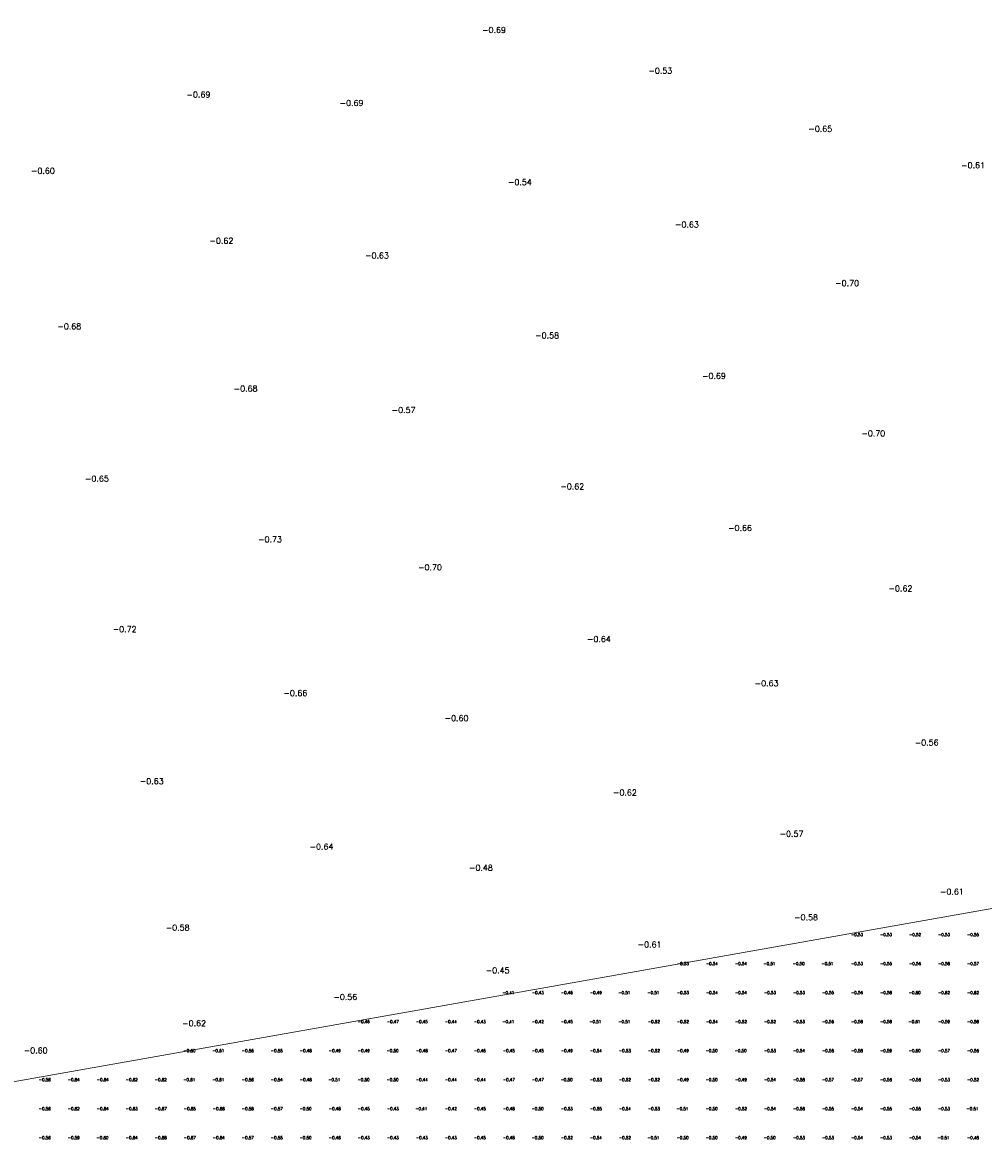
# Model space of a CAD drawing. Header units: metres. Extents: x 102665 to 103901, y 415762 to 419767.
# Tile 65 of 93: x 102900 to 103066, y 419072 to 419265. Entities that reach past the tile are written whole.
import ezdxf
from ezdxf.enums import TextEntityAlignment as Align

# ---------------------------------------------------------------- set-up
doc = ezdxf.new("R2010")
doc.units = ezdxf.units.M
doc.header["$MEASUREMENT"] = 0
for name, color, linetype, lineweight in [('DTM-Hoogtecijfer', 7, 'Continuous', 0), ('DTM-Meetpunt', 40, 'Continuous', 0), ('DTM_23-02-2012_luchtfoto drone', 40, 'Continuous', 0), ('DTM_27-12-2009_terrestrisch', 97, 'Continuous', 0)]:
    doc.layers.add(name, color=color, linetype=linetype, lineweight=lineweight)
doc.styles.get("Standard").update_dxf_attribs({"font": 'txt.shx'})

msp = doc.modelspace()

# ---------------------------------------------------------------- linework, layer by layer
at = {"layer": 'DTM-Meetpunt'}
for p in [(103044.4, 419107.75, -0.53), (103049.4, 419107.75, -0.53), (103054.4, 419107.75, -0.52), (103059.4, 419107.75, -0.53), (103064.4, 419107.75, -0.55), (103019.4, 419102.75, -0.54), (103024.4, 419102.75, -0.54), (103029.4, 419102.75, -0.51), (103034.4, 419102.75, -0.5), (103039.4, 419102.75, -0.51), (103044.4, 419102.75, -0.53), (103049.4, 419102.75, -0.55), (103054.4, 419102.75, -0.56), (103059.4, 419102.75, -0.58), (103064.4, 419102.75, -0.57), (102989.4, 419097.75, -0.43), (102994.4, 419097.75, -0.46), (102999.4, 419097.75, -0.49), (103004.4, 419097.75, -0.51), (103009.4, 419097.75, -0.51), (103014.4, 419097.75, -0.53), (103019.4, 419097.75, -0.54), (103024.4, 419097.75, -0.54), (103029.4, 419097.75, -0.53), (103034.4, 419097.75, -0.53), (103039.4, 419097.75, -0.55), (103044.4, 419097.75, -0.56), (103049.4, 419097.75, -0.58), (103054.4, 419097.75, -0.6), (103059.4, 419097.75, -0.62), (103064.4, 419097.75, -0.62), (102959.4, 419092.75, -0.46), (102964.4, 419092.75, -0.47), (102969.4, 419092.75, -0.45), (102974.4, 419092.75, -0.44), (102979.4, 419092.75, -0.43), (102984.4, 419092.75, -0.41), (102989.4, 419092.75, -0.42), (102994.4, 419092.75, -0.45), (102999.4, 419092.75, -0.51), (103004.4, 419092.75, -0.51), (103009.4, 419092.75, -0.52), (103014.4, 419092.75, -0.52), (103019.4, 419092.75, -0.54), (103024.4, 419092.75, -0.52), (103029.4, 419092.75, -0.52), (103034.4, 419092.75, -0.53), (103039.4, 419092.75, -0.56), (103044.4, 419092.75, -0.58), (103049.4, 419092.75, -0.58), (103054.4, 419092.75, -0.61), (103059.4, 419092.75, -0.59), (103064.4, 419092.75, -0.58), (102929.4, 419087.75, -0.6), (102934.4, 419087.75, -0.61), (102939.4, 419087.75, -0.56), (102944.4, 419087.75, -0.55), (102949.4, 419087.75, -0.48), (102954.4, 419087.75, -0.49), (102959.4, 419087.75, -0.49), (102964.4, 419087.75, -0.5), (102969.4, 419087.75, -0.48), (102974.4, 419087.75, -0.47), (102979.4, 419087.75, -0.46), (102984.4, 419087.75, -0.45), (102989.4, 419087.75, -0.45), (102994.4, 419087.75, -0.49), (102999.4, 419087.75, -0.54), (103004.4, 419087.75, -0.53), (103009.4, 419087.75, -0.52), (103014.4, 419087.75, -0.49), (103019.4, 419087.75, -0.5), (103024.4, 419087.75, -0.5), (103029.4, 419087.75, -0.53), (103034.4, 419087.75, -0.54), (103039.4, 419087.75, -0.56), (103044.4, 419087.75, -0.58), (103049.4, 419087.75, -0.59), (103054.4, 419087.75, -0.6), (103059.4, 419087.75, -0.57), (103064.4, 419087.75, -0.56), (102904.4, 419082.75, -0.58), (102909.4, 419082.75, -0.64), (102914.4, 419082.75, -0.64), (102919.4, 419082.75, -0.62), (102924.4, 419082.75, -0.62), (102929.4, 419082.75, -0.61), (102934.4, 419082.75, -0.61), (102939.4, 419082.75, -0.56), (102944.4, 419082.75, -0.54), (102949.4, 419082.75, -0.48), (102954.4, 419082.75, -0.51), (102959.4, 419082.75, -0.5), (102964.4, 419082.75, -0.5), (102969.4, 419082.75, -0.44), (102974.4, 419082.75, -0.44), (102979.4, 419082.75, -0.44), (102984.4, 419082.75, -0.47), (102989.4, 419082.75, -0.47), (102994.4, 419082.75, -0.5), (102999.4, 419082.75, -0.53), (103004.4, 419082.75, -0.52), (103009.4, 419082.75, -0.52), (103014.4, 419082.75, -0.49), (103019.4, 419082.75, -0.5), (103024.4, 419082.75, -0.49), (103029.4, 419082.75, -0.54), (103034.4, 419082.75, -0.58), (103039.4, 419082.75, -0.58), (103044.4, 419082.75, -0.57), (103049.4, 419082.75, -0.56), (103054.4, 419082.75, -0.56), (103059.4, 419082.75, -0.53), (103064.4, 419082.75, -0.52), (102904.4, 419077.75, -0.56), (102909.4, 419077.75, -0.62), (102914.4, 419077.75, -0.64), (102919.4, 419077.75, -0.63), (102924.4, 419077.75, -0.67), (102929.4, 419077.75, -0.65), (102934.4, 419077.75, -0.66), (102939.4, 419077.75, -0.58), (102944.4, 419077.75, -0.57), (102949.4, 419077.75, -0.5), (102954.4, 419077.75, -0.48), (102959.4, 419077.75, -0.45), (102964.4, 419077.75, -0.43), (102969.4, 419077.75, -0.41), (102974.4, 419077.75, -0.42), (102979.4, 419077.75, -0.45), (102984.4, 419077.75, -0.48), (102989.4, 419077.75, -0.5), (102994.4, 419077.75, -0.53), (102999.4, 419077.75, -0.55), (103004.4, 419077.75, -0.54), (103009.4, 419077.75, -0.53), (103014.4, 419077.75, -0.51), (103019.4, 419077.75, -0.5), (103024.4, 419077.75, -0.52), (103029.4, 419077.75, -0.54), (103034.4, 419077.75, -0.56), (103039.4, 419077.75, -0.55), (103044.4, 419077.75, -0.54), (103049.4, 419077.75, -0.55), (103054.4, 419077.75, -0.55), (103059.4, 419077.75, -0.53), (103064.4, 419077.75, -0.51), (102904.4, 419072.75, -0.56), (102909.4, 419072.75, -0.59), (102914.4, 419072.75, -0.6), (102919.4, 419072.75, -0.64), (102924.4, 419072.75, -0.68), (102929.4, 419072.75, -0.67), (102934.4, 419072.75, -0.64), (102939.4, 419072.75, -0.57), (102944.4, 419072.75, -0.55), (102949.4, 419072.75, -0.5), (102954.4, 419072.75, -0.46), (102959.4, 419072.75, -0.43), (102964.4, 419072.75, -0.43), (102969.4, 419072.75, -0.43), (102974.4, 419072.75, -0.43), (102979.4, 419072.75, -0.45), (102984.4, 419072.75, -0.48), (102989.4, 419072.75, -0.5), (102994.4, 419072.75, -0.52), (102999.4, 419072.75, -0.54), (103004.4, 419072.75, -0.52), (103009.4, 419072.75, -0.51), (103014.4, 419072.75, -0.5), (103019.4, 419072.75, -0.5), (103024.4, 419072.75, -0.49), (103029.4, 419072.75, -0.5), (103034.4, 419072.75, -0.53), (103039.4, 419072.75, -0.53), (103044.4, 419072.75, -0.54), (103049.4, 419072.75, -0.53), (103054.4, 419072.75, -0.54), (103059.4, 419072.75, -0.51), (103064.4, 419072.75, -0.48)]:
    msp.add_point(p, dxfattribs=at)
at = {"layer": 'DTM_23-02-2012_luchtfoto drone', "elevation": -0.52, "flags": 128}
msp.add_lwpolyline([(103234.99, 419376.2), (103224.93, 419374.06), (103223.65, 419374.13), (103209.96, 419363.66), (103195.68, 419348.76), (103181.37, 419330.69), (103171.44, 419310.55), (103167.13, 419293.43), (103157.33, 419215.78), (103141.03, 419116.67), (103140.68, 419112.19), (103136.16, 419111.9), (103135.36, 419124.47), (103114.55, 419120.79), (102792.99, 419063.86)], dxfattribs=at)
at = {"layer": 'DTM_27-12-2009_terrestrisch', "flags": 128}
msp.add_lwpolyline([(102792.99, 419063.86), (103114.55, 419120.79), (103135.36, 419124.47), (103136.16, 419111.9), (103140.68, 419112.19), (103141.03, 419116.67), (103157.33, 419215.78), (103167.13, 419293.43)], dxfattribs=at)

# ---------------------------------------------------------------- texts
at = {"layer": 'DTM-Hoogtecijfer', "linetype": 'Continuous', "lineweight": 0}
for s, p in [('-0.69', (102979.64, 419263.39)), ('-0.53', (103008.31, 419256.37)), ('-0.69', (102928.69, 419252.26)), ('-0.69', (102955.08, 419250.81)), ('-0.65', (103035.87, 419246.35)), ('-0.61', (103062.21, 419240.08)), ('-0.60', (102901.87, 419239.11)), ('-0.54', (102984.09, 419237.17)), ('-0.63', (103012.89, 419229.86)), ('-0.62', (102932.65, 419227.07)), ('-0.63', (102959.47, 419224.52)), ('-0.70', (103040.5, 419219.76)), ('-0.68', (102906.43, 419212.31)), ('-0.58', (102988.79, 419210.75)), ('-0.69', (103017.55, 419203.77)), ('-0.68', (102936.82, 419201.59)), ('-0.57', (102964.05, 419197.9)), ('-0.70', (103045.01, 419193.87)), ('-0.65', (102911.19, 419186.07)), ('-0.62', (102993.13, 419184.72)), ('-0.66', (103022.04, 419177.56)), ('-0.73', (102941.03, 419175.6)), ('-0.70', (102968.6, 419170.78)), ('-0.62', (103049.69, 419167.14)), ('-0.72', (102915.97, 419160.12)), ('-0.64', (102997.71, 419158.42)), ('-0.63', (103026.62, 419150.8)), ('-0.66', (102945.4, 419149.11)), ('-0.60', (102973.17, 419144.79)), ('-0.56', (103054.21, 419140.58)), ('-0.63', (102920.64, 419133.92)), ('-0.62', (103002.2, 419131.97)), ('-0.57', (103030.91, 419124.86)), ('-0.64', (102949.9, 419122.64)), ('-0.48', (102977.38, 419119.01)), ('-0.61', (103058.56, 419114.89)), ('-0.58', (103033.42, 419110.46)), ('-0.58', (102925.11, 419108.68)), ('-0.61', (103006.45, 419105.78)), ('-0.45', (102980.27, 419101.32)), ('-0.56', (102954.01, 419096.73)), ('-0.62', (102927.94, 419092.2)), ('-0.60', (102900.64, 419087.52))]:
    msp.add_text(s, height=1, dxfattribs=at).set_placement(p)
at = {"layer": 'DTM-Hoogtecijfer'}
for s, p in [('-0.53', (103044.25, 419107.73, 0.12)), ('-0.53', (103049.25, 419107.73, 0.12)), ('-0.52', (103054.25, 419107.73, 0.12)), ('-0.53', (103059.25, 419107.73, 0.12)), ('-0.55', (103064.25, 419107.73, 0.12)), ('-0.53', (103014.25, 419102.73, 0.12)), ('-0.54', (103019.25, 419102.73, 0.12)), ('-0.54', (103024.25, 419102.73, 0.12)), ('-0.51', (103029.16, 419102.73, 0.12)), ('-0.50', (103034.2, 419102.73, 0.12)), ('-0.51', (103039.16, 419102.73, 0.12)), ('-0.53', (103044.25, 419102.73, 0.12)), ('-0.55', (103049.25, 419102.73, 0.12)), ('-0.56', (103054.25, 419102.73, 0.12)), ('-0.58', (103059.25, 419102.73, 0.12)), ('-0.57', (103064.25, 419102.73, 0.12)), ('-0.41', (102984.16, 419097.73, 0.12)), ('-0.43', (102989.25, 419097.73, 0.12)), ('-0.46', (102994.25, 419097.73, 0.12)), ('-0.49', (102999.25, 419097.73, 0.12)), ('-0.51', (103004.16, 419097.73, 0.12)), ('-0.51', (103009.16, 419097.73, 0.12)), ('-0.53', (103014.25, 419097.73, 0.12)), ('-0.54', (103019.25, 419097.73, 0.12)), ('-0.54', (103024.25, 419097.73, 0.12)), ('-0.53', (103029.25, 419097.73, 0.12)), ('-0.53', (103034.25, 419097.73, 0.12)), ('-0.55', (103039.25, 419097.73, 0.12)), ('-0.56', (103044.25, 419097.73, 0.12)), ('-0.58', (103049.25, 419097.73, 0.12)), ('-0.60', (103054.2, 419097.73, 0.12)), ('-0.62', (103059.25, 419097.73, 0.12)), ('-0.62', (103064.25, 419097.73, 0.12)), ('-0.46', (102959.25, 419092.73, 0.12)), ('-0.47', (102964.25, 419092.73, 0.12)), ('-0.45', (102969.25, 419092.73, 0.12)), ('-0.44', (102974.25, 419092.73, 0.12)), ('-0.43', (102979.25, 419092.73, 0.12)), ('-0.41', (102984.16, 419092.73, 0.12)), ('-0.42', (102989.25, 419092.73, 0.12)), ('-0.45', (102994.25, 419092.73, 0.12)), ('-0.51', (102999.16, 419092.73, 0.12)), ('-0.51', (103004.16, 419092.73, 0.12)), ('-0.52', (103009.25, 419092.73, 0.12)), ('-0.52', (103014.25, 419092.73, 0.12)), ('-0.54', (103019.25, 419092.73, 0.12)), ('-0.52', (103024.25, 419092.73, 0.12)), ('-0.52', (103029.25, 419092.73, 0.12)), ('-0.53', (103034.25, 419092.73, 0.12)), ('-0.56', (103039.25, 419092.73, 0.12)), ('-0.58', (103044.25, 419092.73, 0.12)), ('-0.58', (103049.25, 419092.73, 0.12)), ('-0.61', (103054.16, 419092.73, 0.12)), ('-0.59', (103059.25, 419092.73, 0.12)), ('-0.58', (103064.25, 419092.73, 0.12)), ('-0.60', (102929.2, 419087.73, 0.12)), ('-0.61', (102934.16, 419087.73, 0.12)), ('-0.56', (102939.25, 419087.73, 0.12)), ('-0.55', (102944.25, 419087.73, 0.12)), ('-0.48', (102949.25, 419087.73, 0.12)), ('-0.49', (102954.25, 419087.73, 0.12)), ('-0.49', (102959.25, 419087.73, 0.12)), ('-0.50', (102964.2, 419087.73, 0.12)), ('-0.48', (102969.25, 419087.73, 0.12)), ('-0.47', (102974.25, 419087.73, 0.12)), ('-0.46', (102979.25, 419087.73, 0.12)), ('-0.45', (102984.25, 419087.73, 0.12)), ('-0.45', (102989.25, 419087.73, 0.12)), ('-0.49', (102994.25, 419087.73, 0.12)), ('-0.54', (102999.25, 419087.73, 0.12)), ('-0.53', (103004.25, 419087.73, 0.12)), ('-0.52', (103009.25, 419087.73, 0.12)), ('-0.49', (103014.25, 419087.73, 0.12)), ('-0.50', (103019.2, 419087.73, 0.12)), ('-0.50', (103024.2, 419087.73, 0.12)), ('-0.53', (103029.25, 419087.73, 0.12)), ('-0.54', (103034.25, 419087.73, 0.12)), ('-0.56', (103039.25, 419087.73, 0.12)), ('-0.58', (103044.25, 419087.73, 0.12)), ('-0.59', (103049.25, 419087.73, 0.12)), ('-0.60', (103054.2, 419087.73, 0.12)), ('-0.57', (103059.25, 419087.73, 0.12)), ('-0.56', (103064.25, 419087.73, 0.12)), ('-0.58', (102904.25, 419082.73, 0.12)), ('-0.64', (102909.25, 419082.73, 0.12)), ('-0.64', (102914.25, 419082.73, 0.12)), ('-0.62', (102919.25, 419082.73, 0.12)), ('-0.62', (102924.25, 419082.73, 0.12)), ('-0.61', (102929.16, 419082.73, 0.12)), ('-0.61', (102934.16, 419082.73, 0.12)), ('-0.56', (102939.25, 419082.73, 0.12)), ('-0.54', (102944.25, 419082.73, 0.12)), ('-0.48', (102949.25, 419082.73, 0.12)), ('-0.51', (102954.16, 419082.73, 0.12)), ('-0.50', (102959.2, 419082.73, 0.12)), ('-0.50', (102964.2, 419082.73, 0.12)), ('-0.44', (102969.25, 419082.73, 0.12)), ('-0.44', (102974.25, 419082.73, 0.12)), ('-0.44', (102979.25, 419082.73, 0.12)), ('-0.47', (102984.25, 419082.73, 0.12)), ('-0.47', (102989.25, 419082.73, 0.12)), ('-0.50', (102994.2, 419082.73, 0.12)), ('-0.53', (102999.25, 419082.73, 0.12)), ('-0.52', (103004.25, 419082.73, 0.12)), ('-0.52', (103009.25, 419082.73, 0.12)), ('-0.49', (103014.25, 419082.73, 0.12)), ('-0.50', (103019.2, 419082.73, 0.12)), ('-0.49', (103024.25, 419082.73, 0.12)), ('-0.54', (103029.25, 419082.73, 0.12)), ('-0.58', (103034.25, 419082.73, 0.12)), ('-0.57', (103039.25, 419082.73, 0.12)), ('-0.57', (103044.25, 419082.73, 0.12)), ('-0.56', (103049.25, 419082.73, 0.12)), ('-0.56', (103054.25, 419082.73, 0.12)), ('-0.53', (103059.25, 419082.73, 0.12)), ('-0.52', (103064.25, 419082.73, 0.12)), ('-0.56', (102904.25, 419077.73, 0.12)), ('-0.62', (102909.25, 419077.73, 0.12)), ('-0.64', (102914.25, 419077.73, 0.12)), ('-0.63', (102919.25, 419077.73, 0.12)), ('-0.67', (102924.25, 419077.73, 0.12)), ('-0.65', (102929.25, 419077.73, 0.12)), ('-0.66', (102934.25, 419077.73, 0.12)), ('-0.58', (102939.25, 419077.73, 0.12)), ('-0.57', (102944.25, 419077.73, 0.12)), ('-0.50', (102949.2, 419077.73, 0.12)), ('-0.48', (102954.25, 419077.73, 0.12)), ('-0.45', (102959.25, 419077.73, 0.12)), ('-0.43', (102964.25, 419077.73, 0.12)), ('-0.41', (102969.16, 419077.73, 0.12)), ('-0.42', (102974.25, 419077.73, 0.12)), ('-0.45', (102979.25, 419077.73, 0.12)), ('-0.48', (102984.25, 419077.73, 0.12)), ('-0.50', (102989.2, 419077.73, 0.12)), ('-0.53', (102994.25, 419077.73, 0.12)), ('-0.55', (102999.25, 419077.73, 0.12)), ('-0.54', (103004.25, 419077.73, 0.12)), ('-0.53', (103009.25, 419077.73, 0.12)), ('-0.51', (103014.16, 419077.73, 0.12)), ('-0.50', (103019.2, 419077.73, 0.12)), ('-0.52', (103024.25, 419077.73, 0.12)), ('-0.54', (103029.25, 419077.73, 0.12)), ('-0.56', (103034.25, 419077.73, 0.12)), ('-0.55', (103039.25, 419077.73, 0.12)), ('-0.54', (103044.25, 419077.73, 0.12)), ('-0.55', (103049.25, 419077.73, 0.12)), ('-0.55', (103054.25, 419077.73, 0.12)), ('-0.53', (103059.25, 419077.73, 0.12)), ('-0.51', (103064.16, 419077.73, 0.12)), ('-0.56', (102904.25, 419072.73, 0.12)), ('-0.59', (102909.25, 419072.73, 0.12)), ('-0.60', (102914.2, 419072.73, 0.12)), ('-0.64', (102919.25, 419072.73, 0.12)), ('-0.68', (102924.25, 419072.73, 0.12)), ('-0.67', (102929.25, 419072.73, 0.12)), ('-0.64', (102934.25, 419072.73, 0.12)), ('-0.57', (102939.25, 419072.73, 0.12)), ('-0.55', (102944.25, 419072.73, 0.12)), ('-0.50', (102949.2, 419072.73, 0.12)), ('-0.46', (102954.25, 419072.73, 0.12)), ('-0.43', (102959.25, 419072.73, 0.12)), ('-0.43', (102964.25, 419072.73, 0.12)), ('-0.43', (102969.25, 419072.73, 0.12)), ('-0.43', (102974.25, 419072.73, 0.12)), ('-0.45', (102979.25, 419072.73, 0.12)), ('-0.48', (102984.25, 419072.73, 0.12)), ('-0.50', (102989.2, 419072.73, 0.12)), ('-0.52', (102994.25, 419072.73, 0.12)), ('-0.54', (102999.25, 419072.73, 0.12)), ('-0.52', (103004.25, 419072.73, 0.12)), ('-0.51', (103009.16, 419072.73, 0.12)), ('-0.50', (103014.2, 419072.73, 0.12)), ('-0.50', (103019.2, 419072.73, 0.12)), ('-0.49', (103024.25, 419072.73, 0.12)), ('-0.50', (103029.2, 419072.73, 0.12)), ('-0.53', (103034.25, 419072.73, 0.12)), ('-0.53', (103039.25, 419072.73, 0.12)), ('-0.54', (103044.25, 419072.73, 0.12)), ('-0.53', (103049.25, 419072.73, 0.12)), ('-0.54', (103054.25, 419072.73, 0.12)), ('-0.51', (103059.16, 419072.73, 0.12)), ('-0.48', (103064.25, 419072.73, 0.12))]:
    msp.add_text(s, height=0.5, dxfattribs=at).set_placement(p, align=Align.CENTER)

doc.saveas('drawing.dxf')
